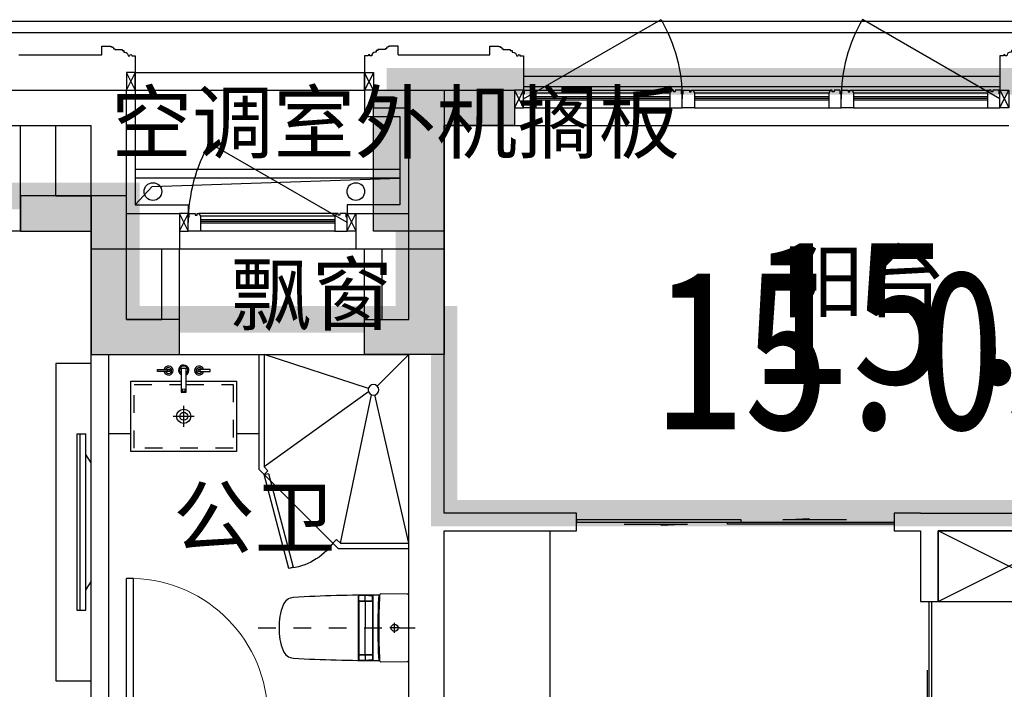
# Model space of a CAD drawing. Header units: millimetres. Extents: x 296296 to 297283, y 219875 to 220035.
# Tile 139 of 256: x 296861.22 to 296866.8, y 220018.26 to 220022.05. Entities that reach past the tile are written whole.
import ezdxf

# ---------------------------------------------------------------- set-up
doc = ezdxf.new("R2010")
doc.units = ezdxf.units.MM
doc.linetypes.add('-DASH', pattern=[0.35, 0.25, -0.1])
doc.linetypes.add('185洋房-边套（报建版）-旧规$0$洋房户型$0$DASH', pattern=[0.35, 0.25, -0.1])
doc.layers.add('$面积结果', color=7, linetype='Continuous')
doc.layers.add('面积-住宅半面积', color=1, linetype='Continuous')
doc.layers.add('面积-计容-住宅-0.5', color=1, linetype='Continuous', lineweight=0)
doc.layers.add('面积-计容-住宅-1', color=1, linetype='Continuous', lineweight=0)
doc.styles.add('dw', font='simhei.ttf')
doc.styles.get("Standard").update_dxf_attribs({"font": 'arial.ttf'})

# ---------------------------------------------------------------- blocks, each defined once
blk = doc.blocks.new('wy53eu64i765i57i78i')
for points in [[(957174.9, 192758.4), (957174.9, 191458.4), (956724.9, 191458.4), (956724.9, 191658.4), (956974.9, 191658.4), (956974.9, 192958.4), (957574.9, 192958.4), (957574.9, 192758.4)], [(955174.9, 192158.4), (955174.9, 191458.4), (955674.9, 191458.4), (955674.9, 191658.4), (955374.9, 191658.4), (955374.9, 192358.4), (954774.9, 192358.4), (954774.9, 192158.4)]]:
    blk.add_hatch(color=253).paths.add_polyline_path(points)
at = {"color": 253}
for points in [[(957174.9, 192758.4), (957174.9, 191458.4), (956724.9, 191458.4), (956724.9, 191658.4), (956974.9, 191658.4), (956974.9, 192958.4), (957574.9, 192958.4), (957574.9, 192758.4), (957174.9, 192758.4)], [(955174.9, 192158.4), (955174.9, 191458.4), (955674.9, 191458.4), (955674.9, 191658.4), (955374.9, 191658.4), (955374.9, 192358.4), (954774.9, 192358.4), (954774.9, 192158.4), (955174.9, 192158.4)]]:
    blk.add_lwpolyline(points, close=True, dxfattribs=at)
blk = doc.blocks.new('sayea5yuteaytuytrauyt')
h = blk.add_hatch()
h.set_pattern_fill('钢筋混凝土', color=253, scale=100)
h.set_pattern_definition([(45, (0, 0), (-176.776695, 176.776695), []), (50, (0, 0), (717.26018, -62.75213), [75, -825]), (355, (0, 0), (-138.75133, 752.19213), [60, -660]), (100.4514, (59.8, -5.2), (578.5094, 689.43954), [63.7402, -701.1421]), (46.1842, (0, 200), (1067.24105, -165.519), [112.5, -1237.5]), (96.6356, (88.9, 186.2), (934.6627, 974.1179), [95.6103, -1051.713]), (351.1842, (0, 200), (934.662, 974.1186), [90, -990]), (21, (100, 150), (596.90705, -402.6189), [75, -825]), (326, (100, 150), (243.31533, 725.15005), [60, -660]), (71.4514, (149.74, 116.45), (840.22263, 322.5305), [63.7402, -701.1421]), (37.5, (0, 0), (12.159855, 332.893854), [0, -652, 0, -670, 0, -662.5]), (7.5, (0, 0), (263.06954, 394.41171), [0, -382, 0, -637, 0, -252.5]), (327.5, (-223, 0), (533.822436, -22.55487), [0, -250, 0, -780, 0, -1035]), (317.5, (-323, 0), (583.18617, 100.10498), [0, -325, 0, -518, 0, -735])])
h.paths.add_polyline_path([(1007424.9, 89058.4), (1007424.9, 87258.4), (1007174.9, 87258.4), (1007174.9, 89058.4)])
h.paths.add_polyline_path([(1021574.9, 89058.4), (1021574.9, 87258.4), (1021324.9, 87258.4), (1021324.9, 89058.4)])
h.paths.add_polyline_path([(989374.9, 89058.4), (989374.9, 87258.4), (989124.9, 87258.4), (989124.9, 89058.4)])
h.paths.add_polyline_path([(1039624.9, 89058.4), (1039624.9, 87258.4), (1039374.9, 87258.4), (1039374.9, 89058.4)])
h.paths.add_polyline_path([(1014474.9, 87858.4), (1014474.9, 84858.4), (1014274.9, 84858.4), (1014274.9, 87858.4)])
h.paths.add_polyline_path([(1044574.9, 92958.4), (1044574.9, 91158.4), (1044374.9, 91158.4), (1044374.9, 92758.4), (1044074.9, 92758.4), (1044074.9, 92958.4)])
h.paths.add_polyline_path([(984374.9, 92758.4), (984374.9, 91158.4), (984174.9, 91158.4), (984174.9, 92958.4), (984674.9, 92958.4), (984674.9, 92758.4)])
h.paths.add_polyline_path([(1027974.9, 92758.4), (1027974.9, 91258.4), (1027774.9, 91258.4), (1027774.9, 92958.4), (1028324.9, 92958.4), (1028324.9, 92758.4)])
h.paths.add_polyline_path([(1000974.9, 92958.4), (1000974.9, 91258.4), (1000774.9, 91258.4), (1000774.9, 92758.4), (1000424.9, 92758.4), (1000424.9, 92958.4)])
h.paths.add_polyline_path([(1033174.9, 92958.4), (1033174.9, 91258.4), (1032974.9, 91258.4), (1032974.9, 92758.4), (1032624.9, 92758.4), (1032624.9, 92958.4)])
h.paths.add_polyline_path([(995774.9, 92758.4), (995774.9, 91258.4), (995574.9, 91258.4), (995574.9, 92958.4), (996124.9, 92958.4), (996124.9, 92758.4)])
h.paths.add_polyline_path([(1014874.9, 80258.4), (1014874.9, 80058.4), (1014274.9, 80058.4), (1014274.9, 81858.4), (1014474.9, 81858.4), (1014474.9, 80258.4)])
h.paths.add_polyline_path([(1046674.9, 92358.4), (1046674.9, 90658.4), (1046474.9, 90658.4), (1046474.9, 92158.4), (1046024.9, 92158.4), (1046024.9, 92358.4)])
h.paths.add_polyline_path([(982274.9, 92158.4), (982274.9, 90658.4), (982074.9, 90658.4), (982074.9, 92358.4), (982724.9, 92358.4), (982724.9, 92158.4)])
h.paths.add_polyline_path([(1042874.9, 80058.4), (1042874.9, 79458.4), (1042074.9, 79458.4), (1042074.9, 79658.4), (1042674.9, 79658.4), (1042674.9, 80258.4), (1043624.9, 80258.4), (1043624.9, 80058.4)])
h.paths.add_polyline_path([(1010674.9, 80058.4), (1010674.9, 79458.4), (1009874.9, 79458.4), (1009874.9, 79658.4), (1010474.9, 79658.4), (1010474.9, 80258.4), (1011424.9, 80258.4), (1011424.9, 80058.4)])
h.paths.add_polyline_path([(1018874.9, 79658.4), (1018874.9, 79458.4), (1018074.9, 79458.4), (1018074.9, 80058.4), (1017324.9, 80058.4), (1017324.9, 80258.4), (1018274.9, 80258.4), (1018274.9, 79658.4)])
h.paths.add_polyline_path([(986674.9, 79658.4), (986674.9, 79458.4), (985874.9, 79458.4), (985874.9, 80058.4), (985124.9, 80058.4), (985124.9, 80258.4), (986074.9, 80258.4), (986074.9, 79658.4)])
h.paths.add_polyline_path([(1016574.9, 92758.4), (1016574.9, 91158.4), (1016374.9, 91158.4), (1016374.9, 92158.4), (1016074.9, 92158.4), (1016074.9, 92358.4), (1016374.9, 92358.4), (1016374.9, 92958.4), (1016874.9, 92958.4), (1016874.9, 92758.4)])
h.paths.add_polyline_path([(1012374.9, 92158.4), (1012374.9, 91158.4), (1012174.9, 91158.4), (1012174.9, 92758.4), (1011874.9, 92758.4), (1011874.9, 92958.4), (1012374.9, 92958.4), (1012374.9, 92358.4), (1012674.9, 92358.4), (1012674.9, 92158.4)])
h.paths.add_polyline_path([(1031699.9, 87258.4), (1031699.9, 86658.4), (1029249.9, 86658.4), (1029249.9, 87258.4), (1029449.9, 87258.4), (1029449.9, 86858.4), (1031499.9, 86858.4), (1031499.9, 87258.4)])
h.paths.add_polyline_path([(999499.9, 87258.4), (999499.9, 86658.4), (997049.9, 86658.4), (997049.9, 87258.4), (997249.9, 87258.4), (997249.9, 86858.4), (999299.9, 86858.4), (999299.9, 87258.4)])
h.paths.add_polyline_path([(1029449.9, 89158.4), (1029449.9, 88743.4), (1029249.9, 88743.4), (1029249.9, 89358.4), (1031699.9, 89358.4), (1031699.9, 88743.4), (1031499.9, 88743.4), (1031499.9, 89158.4)])
h.paths.add_polyline_path([(999499.9, 89358.4), (999499.9, 88743.4), (999299.9, 88743.4), (999299.9, 89158.4), (997249.9, 89158.4), (997249.9, 88743.4), (997049.9, 88743.4), (997049.9, 89358.4)])
h.paths.add_polyline_path([(1026174.8, 92958.4), (1026174.8, 90058.4), (1025974.8, 90058.4), (1025974.8, 92758.4), (1025574.9, 92758.4), (1025574.9, 92958.4)])
h.paths.add_polyline_path([(1002774.9, 92758.4), (1002774.9, 90058.4), (1002574.9, 90058.4), (1002574.9, 92958.4), (1003174.9, 92958.4), (1003174.9, 92758.4)])
h.paths.add_polyline_path([(993974.9, 92958.4), (993974.9, 90058.4), (993774.9, 90058.4), (993774.9, 92758.4), (993374.9, 92758.4), (993374.9, 92958.4)])
h.paths.add_polyline_path([(1034974.9, 92758.4), (1034974.9, 90058.4), (1034774.9, 90058.4), (1034774.9, 92958.4), (1035374.9, 92958.4), (1035374.9, 92758.4)])
h.paths.add_polyline_path([(1046674.9, 83408.4), (1046674.9, 80058.4), (1046074.9, 80058.4), (1046074.9, 80258.4), (1046474.9, 80258.4), (1046474.9, 83408.4)])
h.paths.add_polyline_path([(982674.9, 80258.4), (982674.9, 80058.4), (982074.9, 80058.4), (982074.9, 83408.4), (982274.9, 83408.4), (982274.9, 80258.4)])
h.paths.add_polyline_path([(1001674.9, 89358.4), (1001674.9, 86658.4), (1001474.9, 86658.4), (1001474.9, 89158.4), (1000774.9, 89158.4), (1000774.9, 89358.4)])
h.paths.add_polyline_path([(1027274.9, 89158.4), (1027274.9, 86658.4), (1027074.9, 86658.4), (1027074.9, 89358.4), (1027974.9, 89358.4), (1027974.9, 89158.4)])
h.paths.add_polyline_path([(995074.9, 89158.4), (995074.9, 86658.4), (994874.9, 86658.4), (994874.9, 89358.4), (995774.9, 89358.4), (995774.9, 89158.4)])
h.paths.add_polyline_path([(1033874.9, 89358.4), (1033874.9, 86658.4), (1033674.9, 86658.4), (1033674.9, 89158.4), (1032974.9, 89158.4), (1032974.9, 89358.4)])
h.paths.add_polyline_path([(989374.9, 92958.4), (989374.9, 92158.4), (988974.9, 92158.4), (988974.9, 92958.4)])
h.paths.add_polyline_path([(1007574.9, 92958.4), (1007574.9, 92158.4), (1007174.9, 92158.4), (1007174.9, 92958.4)])
h.paths.add_polyline_path([(995074.9, 79658.4), (995074.9, 79258.4), (994374.9, 79258.4), (994374.9, 79658.4)])
h.paths.add_polyline_path([(1002174.9, 79658.4), (1002174.9, 79258.4), (1001474.9, 79258.4), (1001474.9, 79658.4)])
h.paths.add_polyline_path([(1027274.9, 79658.4), (1027274.9, 79258.4), (1026574.9, 79258.4), (1026574.9, 79658.4)])
h.paths.add_polyline_path([(1034374.9, 79658.4), (1034374.9, 79258.4), (1033674.9, 79258.4), (1033674.9, 79658.4)])
h.paths.add_polyline_path([(1039774.9, 92958.4), (1039774.9, 92158.4), (1039374.9, 92158.4), (1039374.9, 92958.4)])
h.paths.add_polyline_path([(1021574.9, 92958.4), (1021574.9, 92158.4), (1021174.9, 92158.4), (1021174.9, 92958.4)])
at = {"color": 253}
blk.add_lwpolyline([(989374.9, 92958.4), (989374.9, 92158.4), (988974.9, 92158.4), (988974.9, 92958.4), (989374.9, 92958.4)], close=True, dxfattribs=at)
blk = doc.blocks.new('4uyh5uj6kj67j75rykjtuk7tsik76ykj')
at = {"color": 253}
for s, p in [('空调室外机搁板', (812487.6, 434606.4)), ('阳台', (816295.6, 433705.5)), ('飘窗', (813164.5, 433632.5)), ('公卫', (812839.5, 432366.1))]:
    blk.add_text(s, height=337.59, dxfattribs=at).set_placement(p)
blk = doc.blocks.new('*U1122')
at = {"color": 253}
for p, q in [((850, 0), (0, 0)), ((0, -1100), (0, 0)), ((0, 0), (178.8, -178.8)), ((229, -192.5), (820, 0)), ((820, 0), (820, -637.6)), ((850, 0), (850, -650)), ((227.5, -212), (820, -637.6)), ((0, -1070), (192.5, -229)), ((387.6, -1070), (212, -227.5)), ((850, -650), (400, -1100)), ((820, -637.6), (798.2, -659.3)), ((798.2, -659.3), (819.5, -680.5)), ((409.3, -1048.2), (387.6, -1070)), ((409.3, -1048.2), (430.5, -1069.5)), ((387.6, -1070), (0, -1070)), ((400, -1100), (0, -1100))]:
    blk.add_line(p, q, dxfattribs=at)
blk.add_lwpolyline([(680.4, -1212.7), (819.5, -680.5), (794.9, -674.1), (655.9, -1206.3)], close=True, dxfattribs=at)
blk.add_circle((200, -200), 30, dxfattribs=at)
blk.add_arc((711, -869.7), 344.4, 215.4598, 264.8972, dxfattribs=at)
blk = doc.blocks.new('*U1125')
at = {"color": 253}
for p, q in [((424.5, -409.9), (424.5, -289.9)), ((364.5, -349.9), (484.5, -349.9))]:
    blk.add_line(p, q, dxfattribs=at)
for points in [[(124.5, -450), (0, -450), (0, 0), (850, 0), (850, -450), (724.5, -450)], [(438, -149.9), (724.5, -149.9), (724.5, -549.9), (124.5, -549.9), (124.5, -149.9), (410.1, -149.9)]]:
    blk.add_lwpolyline(points, dxfattribs=at)
for points in [[(276.2, -84.4), (345.1, -84.4), (345.1, -96.7), (276.2, -96.7)], [(438, -213.3), (438, -78.4), (410.1, -78.4), (410.1, -213.3)], [(574.4, -84.4), (505.4, -84.4), (505.4, -96.7), (574.4, -96.7)]]:
    blk.add_lwpolyline(points, close=True, dxfattribs=at)
at = {"color": 253, "linetype": '185洋房-边套（报建版）-旧规$0$洋房户型$0$DASH', "ltscale": 0.2}
blk.add_lwpolyline([(438, -169.9), (704.5, -169.9), (704.5, -529.9), (144.5, -529.9), (144.5, -169.9), (410.1, -169.9)], dxfattribs=at)
at = {"color": 253}
for centre, radius in [((339, -90.5), 6.17), ((511.6, -90.5), 6.17), ((424.6, -201.3), 7.98), ((424.5, -349.9), 40), ((424.5, -349.9), 22.5)]:
    blk.add_circle(centre, radius, dxfattribs=at)
for centre, radius, start, end in [((339, -90.5), 25.4, 194.0486, 165.9514), ((339, -90.5), 16.6, 201.7986, 158.2014), ((424.3, -88.5), 29.3, 297.9804, 241.0365), ((424.3, -88.5), 23.8, 305.279, 233.4071), ((511.6, -90.5), 25.4, 14.0486, 345.9514), ((511.6, -90.5), 16.6, 21.7986, 338.2014)]:
    blk.add_arc(centre, radius, start, end, dxfattribs=at)
blk = doc.blocks.new('185洋房-边套（报建版）-旧规$0$洋房户型$0$13c')
at = {"color": 253, "linetype": '185洋房-边套（报建版）-旧规$0$洋房户型$0$DASH'}
for p, q in [((89521.2, 114521), (89521.2, 115411.4)), ((89548.8, 115294.1), (89493.5, 115294.1)), ((89548.8, 115294.1), (89493.5, 115294.1))]:
    blk.add_line(p, q, dxfattribs=at)
at = {"color": 253}
for p, q in [((89521.2, 115321.8), (89521.2, 115266.5)), ((89706, 115173.6), (89335.9, 115173.6)), ((89366.1, 115126.9), (89339.8, 115126.9)), ((89364.8, 115169), (89342.8, 115169)), ((89367.8, 115094.3), (89367.8, 115166)), ((89369.9, 115094.3), (89369.9, 115166)), ((89372.1, 115126.9), (89521.4, 115126.9)), ((89372.9, 115169), (89669.5, 115169)), ((89670.3, 115126.9), (89521, 115126.9)), ((89672.5, 115094.3), (89672.5, 115166)), ((89674.6, 115094.3), (89674.6, 115166)), ((89676.3, 115126.9), (89702.6, 115126.9)), ((89677.6, 115169), (89699.6, 115169)), ((89364.8, 115091.3), (89340.9, 115091.3)), ((89701.5, 115088.8), (89340.9, 115088.8)), ((89372.9, 115091.3), (89669.5, 115091.3)), ((89677.6, 115091.3), (89701.5, 115091.3)), ((89521.2, 114639.6), (89521.2, 114639.6))]:
    blk.add_line(p, q, dxfattribs=at)
at = {"color": 253, "elevation": 0}
blk.add_lwpolyline([(89338.1, 115374.6, 0.40958), (89331.1, 115367.7), (89328.7, 115216.4, 0.340858), (89333.9, 115209.5, -0.338866), (89336.1, 115206.6, 0.016661), (89349, 114721.8, 0.297651), (89392.4, 114662.3, 0.100336), (89521.2, 114639.6, 0.100336), (89650, 114662.3, 0.297651), (89693.3, 114721.8, 0.016103), (89705.8, 115206.4, -0.353394), (89708.2, 115209.4, 0.356819), (89713.7, 115216.4), (89711.3, 115367.7, 0.409594), (89704.3, 115374.6)], format="xyb", close=True, dxfattribs=at)
at = {"color": 253}
blk.add_circle((89521.2, 115294.1), 20, dxfattribs=at)
for centre, radius, start, end in [((89518.9, 118504.5), 3305.4, 266.8293, 270.0402), ((89518.9, 118509.5), 3305.4, 266.8298, 270.0402), ((89523.6, 118512.5), 3308.4, 269.9584, 273.157), ((89523.6, 118507.6), 3308.4, 269.9584, 273.1576), ((94520.5, 114992.6), 5183.6, 178.082, 178.9026), ((89342.8, 115166), 3, 90, 178.082), ((89364.8, 115166), 3, 0, 90), ((89372.9, 115166), 3, 90, 180), ((89669.5, 115166), 3, 359.9972, 89.9972), ((89677.6, 115166), 3, 89.9972, 179.9972), ((89699.6, 115166), 3, 1.9152, 89.9972), ((84521.9, 114992.9), 5183.6, 1.0947, 1.9152), ((89340.9, 115094.3), 3, 178.8757, 270), ((89340.9, 115091.8), 3, 178.9026, 269.9983), ((89364.8, 115094.3), 3, 270, 0), ((89372.9, 115094.3), 3, 180, 270), ((89669.5, 115094.3), 3, 269.9972, 359.9972), ((89677.6, 115094.3), 3, 179.9972, 269.9972), ((89701.5, 115094.3), 3, 269.9972, 1.1215), ((89701.5, 115091.8), 3, 269.9989, 1.0947)]:
    blk.add_arc(centre, radius, start, end, dxfattribs=at)
blk = doc.blocks.new('*U1133')
at = {"color": 253}
for p, q in [((81.7, 1227.3), (31.1, 1227.3)), ((31.1, 1110), (31.1, 1227.3)), ((64.7, 1227.3), (64.7, 227.3)), ((81.7, 1227.3), (81.7, 227.3)), ((0, 1063.1), (31.1, 1110)), ((0, 391.5), (0, 1063.1)), ((31.1, 344.6), (31.1, 1110)), ((0, 391.5), (31.1, 344.6)), ((31.1, 227.3), (31.1, 344.6)), ((81.7, 227.3), (31.1, 227.3))]:
    blk.add_line(p, q, dxfattribs=at)
blk.add_lwpolyline([(200, -172.7), (0, -172.7), (0, 1627.3), (200, 1627.3)], close=True, dxfattribs=at)
blk = doc.blocks.new('*U1139')
at = {"color": 253}
for p, q in [((800, 150), (-800, 150)), ((-800, 150), (-800, -250)), ((-800, -250), (0, 150)), ((0, -250), (-800, 150)), ((0, 150), (0, -250)), ((0, 150), (0, -250)), ((0, -250), (800, 150)), ((800, -250), (0, 150)), ((800, -250), (800, 150)), ((-800, -250), (800, -250))]:
    blk.add_line(p, q, dxfattribs=at)
blk = doc.blocks.new('185洋房-边套（报建版）-旧规$0$185洋房-边套（报建版）$0$洋房户型$0$$DORLIB2D$00000131')
at = {"color": 253, "lineweight": -2}
for p, q in [((0.15, 0.125), (0.2319, 0.1973)), ((0.2319, 0.1973), (0.2319, 0.125)), ((-0.5, 0.125), (-0.5, 0)), ((0.0192, 0.125), (-0.5, 0.125)), ((0.0192, 0), (0.0192, 0.125)), ((0.35, 0.125), (0.15, 0.125)), ((-0.5, 0), (0.0192, 0)), ((-0.024, 0), (0.5, 0)), ((-0.024, -0.125), (-0.024, 0)), ((0.5, 0), (0.5, -0.125)), ((-0.35, -0.125), (-0.15, -0.125)), ((-0.2319, -0.1973), (-0.2319, -0.125)), ((-0.15, -0.125), (-0.2319, -0.1973)), ((0.5, -0.125), (-0.024, -0.125))]:
    blk.add_line(p, q, dxfattribs=at)
blk = doc.blocks.new('185洋房-边套（报建版）-旧规$0$洋房户型$0$$DorLib2D$00000001')
at = {"color": 253}
for p, q in [((0.45, 0.975), (0.5, 0.975)), ((0.45, 0), (0.45, 0.975)), ((0.5, 0), (0.5, 0.975)), ((0.5, 0), (0.45, 0))]:
    blk.add_line(p, q, dxfattribs=at)
at = {"color": 253, "lineweight": 13}
blk.add_arc((0.475, 0), 0.975, 91.46928, 180, dxfattribs=at)
blk = doc.blocks.new('185洋房-边套（报建版）-旧规')
at = {"color": 253, "linetype": 'Continuous'}
for p, q in [((4800, 12600), (4800, 13200)), ((4800, 13200), (5000, 13200)), ((5000, 12800), (5000, 13200)), ((5000, 12800), (5200, 12800)), ((5200, 12800), (5200, 12600)), ((4800, 12600), (5200, 12600)), ((5200, 12000), (5200, 12500)), ((5200, 12500), (5400, 12500)), ((5400, 12100), (5400, 12500)), ((5600, 12100), (5600, 12500)), ((5600, 12500), (5700, 12500)), ((5700, 11900), (5700, 12500)), ((6750, 11900), (6750, 12500)), ((6750, 12500), (6850, 12500)), ((6850, 12100), (6850, 12500)), ((7000, 12100), (7000, 12500)), ((7000, 12500), (7200, 12500)), ((7200, 12000), (7200, 12500)), ((5400, 12100), (5600, 12100)), ((6850, 12100), (7000, 12100)), ((5200, 11900), (5200, 12000)), ((7200, 11000), (7200, 12000)), ((5200, 9800), (5200, 11900)), ((5300, 9900), (5300, 11900)), ((5300, 11900), (5400, 11900)), ((5400, 11900), (5700, 11900)), ((5400, 11900), (5400, 11900)), ((6750, 11900), (7000, 11900)), ((7000, 11000), (7000, 11900)), ((7000, 9900), (7000, 11000)), ((7950, 11000), (7200, 11000)), ((7950, 10900), (7950, 11000)), ((9900, 11000), (9750, 11000)), ((9750, 11000), (9750, 10900)), ((9900, 11000), (11600, 11000)), ((7200, 10900), (7950, 10900)), ((7200, 9800), (7200, 10900)), ((9750, 10900), (9900, 10900)), ((9900, 10900), (9900, 10500)), ((10000, 10500), (10000, 10900)), ((10000, 10900), (11600, 10900)), ((9900, 10500), (10000, 10500))]:
    blk.add_line(p, q, dxfattribs=at)
at = {"color": 253}
for points in [[(5450, 13400), (5450, 12750), (5750, 12750), (5750, 12700)], [(6750, 13400), (6750, 13250), (6950, 13250), (6950, 12750), (6650, 12750), (6650, 12700)], [(6950, 12950), (5450, 12950)], [(5450, 12750), (5546.2, 12854.2), (6950, 12900)], [(6950, 12900), (5450, 12900)], [(4800, 12600), (2600, 12600)], [(5500, 11900), (6800, 11900)]]:
    blk.add_lwpolyline(points, dxfattribs=at)
blk.add_lwpolyline([(9900, 7900), (9900, 7300), (7200, 7300), (7200, 10900), (7800, 10900), (7800, 7900)], close=True, dxfattribs=at)
for centre in [(5550, 12825), (6700, 12825)]:
    blk.add_circle(centre, 50, dxfattribs=at)
at = {"color": 253, "extrusion": (0, 0, -1), "xscale": -1, "zscale": -1}
blk.add_blockref('*U1125', (-5300, 11900), dxfattribs=at)
at = {"color": 253, "extrusion": (0, 0, -1), "zscale": -1, "rotation": 1.6692845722e-06}
blk.add_blockref('*U1122', (-7000, 11900), dxfattribs=at)
at = {"color": 253, "xscale": -1}
blk.add_blockref('*U1133', (5200, 10222.7), dxfattribs=at)
at = {"color": 253, "zscale": 100}
for name, p, xscale, yscale, rotation in [('185洋房-边套（报建版）-旧规$0$185洋房-边套（报建版）$0$洋房户型$0$$DORLIB2D$00000131', (8850, 10950), 1800, 100, 359.999999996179), ('185洋房-边套（报建版）-旧规$0$洋房户型$0$$DorLib2D$00000001', (5800, 9850), -800, 800, 1.1681951e-09), ('185洋房-边套（报建版）-旧规$0$185洋房-边套（报建版）$0$洋房户型$0$$DORLIB2D$00000131', (9950, 9200), 2600, 100, 90)]:
    blk.add_blockref(name, p, dxfattribs=dict(at, xscale=xscale, yscale=yscale, rotation=rotation))
at = {"color": 253}
blk.add_blockref('*U1139', (10800, 10750), dxfattribs=at)
at = {"color": 253, "rotation": 269.9999983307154}
blk.add_blockref('185洋房-边套（报建版）-旧规$0$洋房户型$0$13c', (-108374.6, 99871.2), dxfattribs=at)
blk = doc.blocks.new('*U1410')
at = {"color": 253}
for points in [[(7970, 815), (7970, 900), (7900, 900), (7900, 820), (7905, 820), (7905, 800), (7940, 800), (7940, 810), (7950, 810), (7950, 800), (7960, 800)], [(8730, 815), (8730, 900), (8800, 900), (8800, 820), (8795, 820), (8795, 800), (8760, 800), (8760, 810), (8750, 810), (8750, 800), (8740, 800)]]:
    blk.add_lwpolyline(points, close=True, dxfattribs=at)
for points in [[(7970, 900), (8730, 900)], [(7970, 855), (8730, 855)], [(7970, 845), (8730, 845)], [(7960, 800), (8740, 800)], [(7970, 835), (8730, 835)], [(7970, 815), (8730, 815)]]:
    blk.add_lwpolyline(points, dxfattribs=at)
blk = doc.blocks.new('185洋房外包（7F）-边-报建版$0$seyesryhertyheryetrye')
at = {"color": 253}
blk.add_lwpolyline([(22072.7, 23949.6), (22022.7, 23949.6), (22022.7, 23849.6), (22072.7, 23849.6)], close=True, dxfattribs=at)
for points in [[(22022.7, 23849.6), (22072.7, 23947.1)], [(22022.7, 23947.1), (22072.7, 23849.6)]]:
    blk.add_lwpolyline(points, dxfattribs=at)
blk = doc.blocks.new('*U1423')
at = {"color": 253}
blk.add_lwpolyline([(0, 10), (0, -40), (50, -40), (50, -37), (57, -37), (57, -34), (60, -34, 0.414214), (67, -27), (67, -24), (74, -24), (74, -21), (115, -21), (115, -16), (125, -16), (125, -6), (130, -6, 0.403991), (150, 15), (160, 15), (160, 12.5, 1), (170, 12.5), (170, 15), (190, 15), (190, 210)], format="xyb", dxfattribs=at)
blk = doc.blocks.new('185洋房外包（7F）-边-报建版')
at = {"color": 253, "linetype": 'Continuous'}
for p, q in [((21272.7, 23849.6), (22022.7, 23849.6)), ((22022.7, 23149.6), (22022.7, 23849.6)), ((23422.7, 23849.6), (23722.7, 23849.6)), ((23422.7, 23849.6), (23422.7, 23749.6)), ((23722.7, 23849.6), (24222.7, 23849.6)), ((24222.7, 23849.6), (24222.7, 23649.6)), ((23422.7, 23749.6), (23622.7, 23749.6)), ((23622.7, 23149.6), (23622.7, 23749.6)), ((21272.7, 23649.6), (21822.7, 23649.6)), ((21822.7, 22949.6), (21822.7, 23649.6)), ((23822.7, 22949.6), (23822.7, 23649.6)), ((23822.7, 23649.6), (24222.7, 23649.6)), ((22022.7, 23149.6), (22322.7, 23149.6)), ((22322.7, 23149.6), (22322.7, 22949.6)), ((23322.7, 23149.6), (23622.7, 23149.6)), ((23322.7, 23149.6), (23322.7, 22949.6)), ((21822.7, 22949.6), (22322.7, 22949.6)), ((23322.7, 22949.6), (23822.7, 22949.6))]:
    blk.add_line(p, q, dxfattribs=at)
at = {"color": 253}
for points in [[(32722.7, 24239.6), (18307.7, 24239.6), (18307.7, 23664.6), (16107.7, 23664.6), (16107.7, 21704.6), (15832.7, 21704.6), (15832.7, 13694.6), (16107.7, 13694.6), (16107.7, 10534.6), (20007.7, 10534.6), (20007.7, 9659.6), (29387.7, 9659.6), (29387.7, 10049.6)], [(32722.7, 24174.6), (18372.7, 24174.6), (18372.7, 23599.6), (16172.7, 23599.6), (16172.7, 21639.6), (15897.7, 21639.6), (15897.7, 13759.6), (16172.7, 13759.6), (16172.7, 10599.6), (20072.7, 10599.6), (20072.7, 9724.6), (29322.7, 9724.6), (29322.7, 10049.6)], [(21412.7, 24049.6), (21882.7, 24049.6)], [(23562.7, 24049.6), (24082.7, 24049.6)], [(22072.7, 23949.6), (23372.7, 23949.6)], [(24272.7, 23929.6), (26972.7, 23929.6)], [(22072.7, 23849.6), (23372.7, 23849.6)], [(24272.7, 23869.6), (26972.7, 23869.6)], [(24222.7, 23649.6), (27022.7, 23649.6)], [(22322.7, 22949.6), (23322.7, 22949.6)]]:
    blk.add_lwpolyline(points, dxfattribs=at)
for points in [[(24272.7, 23799.6), (25052.1, 24249.6, -0.131652), (25172.7, 23799.6)], [(26972.7, 23799.6), (26193.3, 24249.6, 0.131652), (26072.7, 23799.6)], [(23272.7, 23099.6), (22493.3, 23549.6, 0.131652), (22372.7, 23099.6)]]:
    blk.add_lwpolyline(points, format="xyb", dxfattribs=at)
at = {"color": 253, "xscale": -1, "rotation": 180}
for name, p in [('*U1423', (21882.7, 24059.6)), ('*U1423', (24082.7, 24059.6)), ('*U1410', (16372.7, 24649.6)), ('*U1410', (17272.7, 24649.6)), ('*U1410', (18172.7, 24649.6)), ('185洋房外包（7F）-边-报建版$0$seyesryhertyheryetrye', (4950, 47699.2)), ('185洋房外包（7F）-边-报建版$0$seyesryhertyheryetrye', (1250, 46999.2))]:
    blk.add_blockref(name, p, dxfattribs=at)
at = {"color": 253, "rotation": 180}
for name, p in [('*U1423', (23562.7, 24059.6)), ('*U1423', (27162.7, 24059.6)), ('185洋房外包（7F）-边-报建版$0$seyesryhertyheryetrye', (46295.4, 47699.2)), ('185洋房外包（7F）-边-报建版$0$seyesryhertyheryetrye', (44395.4, 46999.2)), ('*U1410', (31172.7, 23949.6))]:
    blk.add_blockref(name, p, dxfattribs=at)
at = {"color": 253}
blk.add_blockref('185洋房外包（7F）-边-报建版$0$seyesryhertyheryetrye', (0, 0), dxfattribs=at)
at = {"color": 253, "xscale": -1}
blk.add_blockref('185洋房外包（7F）-边-报建版$0$seyesryhertyheryetrye', (45445.4, 0), dxfattribs=at)

msp = doc.modelspace()

# ---------------------------------------------------------------- block references
at = {"xscale": 0.001, "yscale": 0.001, "zscale": 0.001}
for name, p in [('4uyh5uj6kj67j75rykjtuk7tsik76ykj', (296049.2483, 219586.6962)), ('wy53eu64i765i57i78i', (295906.4483, 219828.6962)), ('sayea5yuteaytuytrauyt', (295874.2483, 219928.6962))]:
    msp.add_blockref(name, p, dxfattribs=at)

# ---------------------------------------------------------------- next in the draw order: block references
msp.add_blockref('185洋房-边套（报建版）-旧规', (296856.4232, 220008.2546), dxfattribs=at)

# ---------------------------------------------------------------- next in the draw order: linework, layer by layer
at = {"layer": '面积-计容-住宅-0.5', "color": 1, "linetype": '-DASH', "const_width": 0.15}
msp.add_lwpolyline([(296868.2732, 220021.1046), (296868.2732, 220021.1046), (296869.8232, 220021.1047), (296869.8232, 220018.9547), (296868.2232, 220018.9547), (296868.2232, 220019.2546), (296863.6232, 220019.2546), (296863.6232, 220020.3546), (296863.4232, 220020.3546), (296863.4232, 220020.9546), (296863.3732, 220020.9546), (296863.3732, 220021.7046), (296868.2732, 220021.7046), (296868.2732, 220021.1047), (296868.2732, 220021.1047)], dxfattribs=at)
at = {"layer": '面积-计容-住宅-1', "const_width": 0.15}
msp.add_lwpolyline([(296868.2232, 220019.2546), (296863.6232, 220019.2546), (296863.6232, 220020.3546), (296861.8232, 220020.3546), (296861.8232, 220021.0546), (296858.4232, 220021.0546), (296858.4232, 220020.4546), (296856.9232, 220020.4546), (296856.9232, 220012.7546), (296856.2732, 220012.7546), (296856.2732, 220009.3546), (296860.1232, 220009.3546), (296860.1232, 220008.7546), (296863.6232, 220008.7546), (296863.6232, 220010.5046), (296869.1232, 220010.5046), (296869.1232, 220010.5046), (296872.5232, 220010.5046), (296872.5232, 220015.4546), (296869.2232, 220015.4546), (296869.2232, 220017.9546), (296869.9232, 220017.9546), (296869.9232, 220018.9546), (296868.2232, 220018.9546)], close=True, dxfattribs=at)

# ---------------------------------------------------------------- next in the draw order: block references
at = {"xscale": 0.001, "yscale": 0.001, "zscale": 0.001}
msp.add_blockref('185洋房外包（7F）-边-报建版', (296839.8005, 219997.8051), dxfattribs=at)

# ---------------------------------------------------------------- next in the draw order: texts
at = {"layer": '$面积结果', "color": 1, "style": 'dw'}
msp.add_text('15.05', height=0.82066, dxfattribs=at).set_placement((296865.367, 220019.9883))
at = {"layer": '面积-住宅半面积', "color": 1, "style": 'dw', "width": 0.8}
msp.add_text('15.05', height=0.91, dxfattribs=at).set_placement((296864.822, 220019.7306))

doc.saveas('drawing.dxf')
